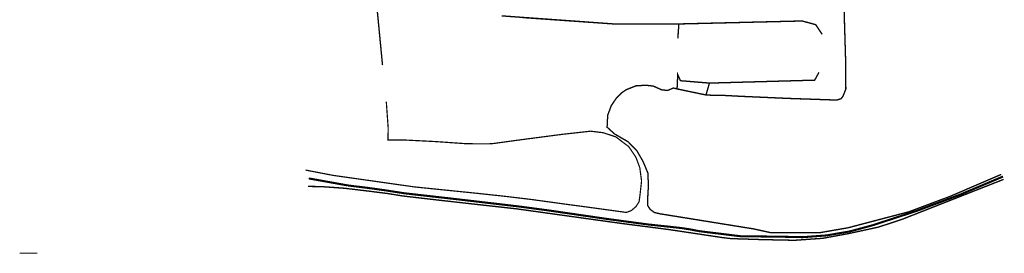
# Model space of a CAD drawing. Header units: metres. Extents: x 534 to 5984, y -2348 to -1572.
# Tile 6 of 8: x 5785 to 5984, y -1932 to -1885. Entities that reach past the tile are written whole.
import ezdxf

# ---------------------------------------------------------------- set-up
doc = ezdxf.new("R2010")
doc.units = ezdxf.units.M
doc.linetypes.add('ACAD_ISO03W100', pattern=[30, 12, -18])
doc.layers.get('0').update_dxf_attribs({"lineweight": 0})
doc.layers.add('Kader', color=7, linetype='Continuous', lineweight=0)
doc.layers.add('Strooi NIET', color=10, linetype='Continuous', lineweight=0)

msp = doc.modelspace()

# ---------------------------------------------------------------- linework, layer by layer
at = {"color": 3}
for points, const_width in [([(5857.43, -1879.98), (5858.81, -1894.29)], 0.274), ([(5983.83, -1916.35), (5973.48, -1920.79), (5965.19, -1923.89), (5952.89, -1927.12), (5947.01, -1928.14), (5937.29, -1928.12), (5933.8, -1927.35), (5914.87, -1924.3), (5913.72, -1924.03), (5912.91, -1923.42), (5912.4, -1922.65), (5912.36, -1921.69), (5912.54, -1918.55), (5912.42, -1916.03), (5911.44, -1913.71), (5910.19, -1911.55), (5908.43, -1909.76), (5905.7, -1908.18), (5904.19, -1906.81), (5904.31, -1904.38), (5905.03, -1902.47), (5906.02, -1901.01), (5907.21, -1899.82), (5908.08, -1899.23), (5910.01, -1898.47), (5912, -1898.34), (5913.52, -1898.51), (5915.28, -1899.3), (5916.44, -1899.38), (5917.59, -1898.91), (5919.16, -1899.26), (5920.96, -1899.64), (5924.17, -1900.31), (5924.87, -1897.91), (5924.87, -1897.91), (5946.13, -1897.32), (5947, -1895.74), (5946.13, -1897.32), (5924.87, -1897.91), (5924.17, -1900.31), (5924.87, -1897.91), (5919.01, -1897.43), (5918.46, -1896.19), (5918.33, -1899.09), (5924.17, -1900.31), (5925.33, -1900.36), (5925.33, -1900.36), (5925.33, -1900.36), (5925.33, -1900.36), (5925.33, -1900.36), (5925.33, -1900.36), (5925.33, -1900.36), (5925.33, -1900.36), (5925.33, -1900.36), (5925.33, -1900.36), (5925.33, -1900.36), (5927.44, -1900.38), (5931.19, -1900.58), (5940.68, -1901), (5950.57, -1901.34), (5951.47, -1901.06), (5951.87, -1900.53), (5952.43, -1899.13), (5952.37, -1892.8), (5952.06, -1882.53)], 0.274), ([(5887.11, -1884.68), (5905.39, -1885.96), (5917.63, -1886), (5943.59, -1885.37), (5946.34, -1886.11), (5947.65, -1888.07), (5946.34, -1886.11), (5943.59, -1885.37), (5918.69, -1885.97), (5918.48, -1888.89), (5918.69, -1885.97), (5905.39, -1885.96), (5882.89, -1884.34)], 0.274), ([(5859.57, -1901.65), (5859.76, -1904.31), (5859.95, -1906.94), (5859.92, -1909.39), (5863.43, -1909.41), (5869.53, -1909.72), (5875.45, -1910.13), (5877.87, -1910.18), (5880.86, -1910.16), (5886.62, -1909.37), (5895.26, -1908.24), (5900.86, -1907.62), (5903.39, -1907.93), (5905.95, -1908.77), (5908.57, -1910.75), (5910.01, -1912.88), (5910.79, -1914.97), (5911.15, -1917.66), (5910.84, -1920.46), (5910.65, -1921.87), (5910, -1922.87), (5909.11, -1923.63), (5908.1, -1924.03), (5900.68, -1923.01), (5895.81, -1922.36), (5888.96, -1921.42), (5883.91, -1920.81), (5877.77, -1920.15), (5865.31, -1918.88), (5848.8, -1916.54), (5843.26, -1915.47)], 0.245), ([(5843.74, -1918.78), (5846.32, -1918.8), (5851.09, -1919.14), (5856.08, -1919.73), (5859.93, -1920.22), (5862.87, -1920.7), (5870.99, -1921.64), (5885.89, -1923.3), (5907.25, -1926.27), (5916.59, -1927.47), (5927.48, -1929.1), (5929.23, -1929.31), (5935.41, -1929.51), (5942.07, -1929.65), (5947.77, -1929.25), (5953.05, -1928.28), (5958.97, -1927), (5963.74, -1925.44), (5984.31, -1917.35)], 0.274)]:
    msp.add_lwpolyline(points, dxfattribs=dict(at, const_width=const_width))
at = {"layer": 'Kader', "color": 253}
msp.add_line((5785.5, -1932.27), (5789.03, -1932.27), dxfattribs=at)
at = {"layer": 'Strooi NIET', "linetype": 'ACAD_ISO03W100', "ltscale": 0.1, "const_width": 0.418, "flags": 128}
msp.add_lwpolyline([(5843.91, -1917.16), (5851.82, -1918.58, -0.012461), (5863.24, -1920.16), (5874.03, -1921.38), (5886.44, -1922.83), (5892.56, -1923.65), (5904.45, -1925.38), (5912.51, -1926.46), (5917.59, -1927, -0.030385), (5922.75, -1927.8), (5931.12, -1928.83), (5938.97, -1928.92, 0.095206), (5957.82, -1926.62, 0.031606), (5984.19, -1916.78)], format="xyb", dxfattribs=at)

doc.saveas('drawing.dxf')
